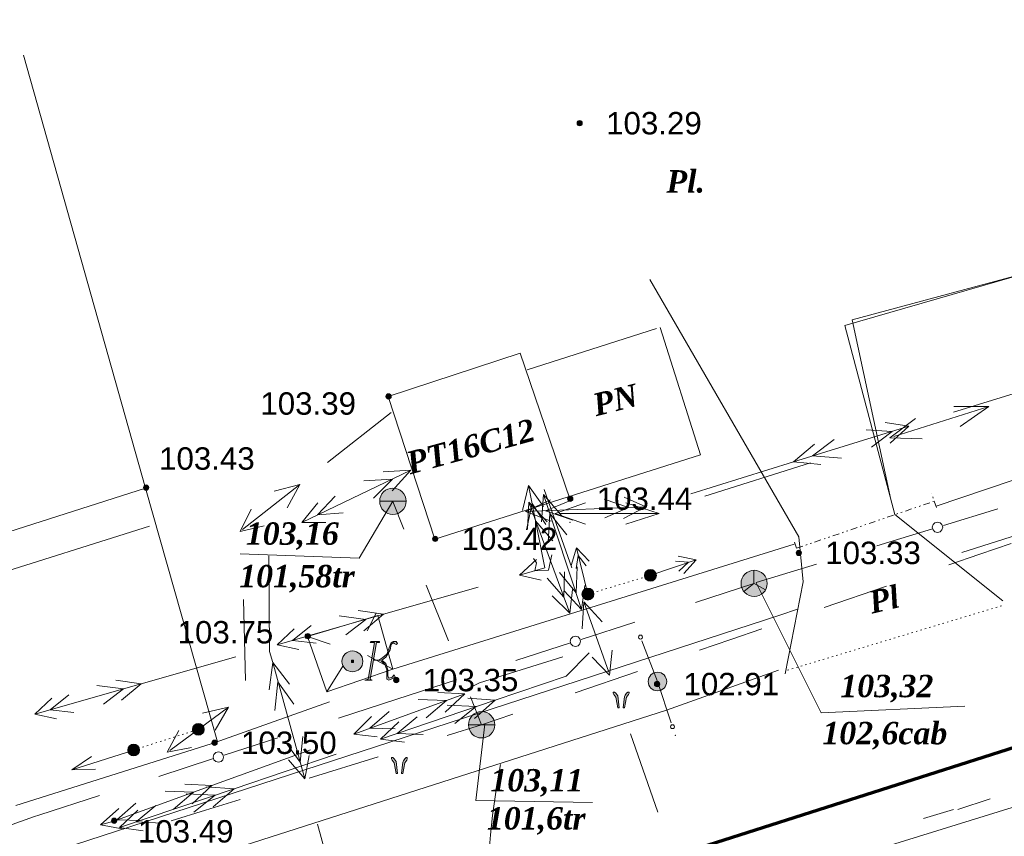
# Model space of a CAD drawing. Header units: millimetres. Extents: x 9396 to 25236, y 15106 to 31102.
# Tile 253 of 256: x 11764 to 11838, y 17010 to 17072. Entities that reach past the tile are written whole.
import ezdxf
from ezdxf.enums import TextEntityAlignment as Align

# ---------------------------------------------------------------- set-up
doc = ezdxf.new("R2010")
doc.units = ezdxf.units.MM
for name, pattern in [('DIVIDE', [1.25, 0.5, -0.25, 0, -0.25, 0, -0.25]), ('DOT', [0.25, 0, -0.25]), ('HIDDEN', [0.375, 0.25, -0.125])]:
    doc.linetypes.add(name, pattern=pattern)
for name, color, linetype, lineweight, true_color in [('1001010', 7, 'Continuous', 9, 0x000000), ('10010110', 7, 'Continuous', 20, 0xa25100), ('1060000', 7, 'Continuous', 9, 0x000000), ('1070000', 7, 'DOT', 9, 0x000000), ('2030012', 7, 'Continuous', 9, 0x000000), ('2030021', 7, 'Continuous', 9, 0x000000), ('2030023', 7, 'Continuous', 9, 0x000000), ('21100200', 7, 'HIDDEN', 0, 0x800080), ('3000105', 7, 'DIVIDE', 9, 0x000000), ('3000113', 7, 'Continuous', 9, 0x000000), ('4000340', 7, 'HIDDEN', 9, 0x000000), ('5010210', 7, 'Continuous', 20, 0x008000), ('5010410', 7, 'Continuous', 9, 0x000000), ('5010420', 7, 'Continuous', 9, 0x000000), ('6011120', 9, 'Continuous', 9, 0x808080), ('6011210', 1, 'Continuous', 9, 0xff0000), ('6011300', 1, 'Continuous', 20, 0xff0000), ('6011400', 7, 'Continuous', 9, 0xc0c0c0), ('9010110', 7, 'Continuous', 9, 0x000000), ('9010120', 7, 'Continuous', 20, 0x000000), ('9010200', 7, 'Continuous', 9, 0x000000)]:
    doc.layers.add(name, color=color, linetype=linetype, lineweight=lineweight, true_color=true_color)
doc.layers.add('Канализация', color=1, linetype='Continuous', lineweight=70)
doc.styles.add('12', font='timesbi.ttf', dxfattribs={"height": 0.001693})
doc.styles.add('13', font='timesbi.ttf', dxfattribs={"height": 0.001693})
doc.styles.add('14', font='timesbi.ttf', dxfattribs={"height": 0.001693})
doc.styles.add('2', font='timesbi.ttf', dxfattribs={"height": 0.001693})
doc.styles.add('9', font='timesbi.ttf', dxfattribs={"height": 0.001693})
doc.styles.add('F2', font='arial.ttf', dxfattribs={"height": 0.001693})

# ---------------------------------------------------------------- blocks, each defined once
blk = doc.blocks.new('SYMBOL5010420')
at = {"true_color": 0xffffff}
h = blk.add_hatch(color=7, dxfattribs=at)
edge = h.paths.add_edge_path()
edge.add_arc((0, 0), 0.5, 0, 360)
at = {"color": 18, "linetype": 'Continuous', "lineweight": 9, "true_color": 0x000000, "flags": 128}
blk.add_lwpolyline([(-0.5, 0), (0.5, 0)], dxfattribs=at)
at = {"color": 18, "linetype": 'Continuous', "lineweight": 9, "true_color": 0x000000}
blk.add_circle((0, 0), 0.5, dxfattribs=at)
blk = doc.blocks.new('SYMBOL2030021')
at = {"true_color": 0xffffff}
h = blk.add_hatch(color=7, dxfattribs=at)
edge = h.paths.add_edge_path()
edge.add_arc((0, 0), 0.225, 0, 360)
at = {"true_color": 0x000000}
h = blk.add_hatch(color=18, dxfattribs=at)
edge = h.paths.add_edge_path()
edge.add_arc((0, 0), 0.05, 0, 360)
at = {"color": 18, "linetype": 'Continuous', "lineweight": 0, "true_color": 0x000000}
for radius in [0.225, 0.05]:
    blk.add_circle((0, 0), radius, dxfattribs=at)
blk = doc.blocks.new('SYMBOL9010200')
at = {"true_color": 0xffffff}
h = blk.add_hatch(color=7, dxfattribs=at)
edge = h.paths.add_edge_path()
edge.add_arc((0.01, 0), 0.495, 0, 360)
at = {"color": 18, "linetype": 'Continuous', "lineweight": 0, "true_color": 0x000000, "flags": 128}
for points in [[(0.0025, 0.007), (-0.007, 0.495)], [(0.0025, 0.0025), (-0.3845, -0.3005)], [(0.005, 0), (0.44, -0.238)]]:
    blk.add_lwpolyline(points, dxfattribs=at)
at = {"color": 18, "linetype": 'Continuous', "lineweight": 0, "true_color": 0x000000}
blk.add_circle((0.01, 0), 0.495, dxfattribs=at)
blk = doc.blocks.new('SYMBOL21100200')
at = {"true_color": 0x800080}
h = blk.add_hatch(color=216, dxfattribs=at)
edge = h.paths.add_edge_path()
edge.add_arc((0, 0), 0.1, 0, 360)
at = {"color": 216, "linetype": 'Continuous', "lineweight": 0, "true_color": 0x800080}
blk.add_circle((0, 0), 0.1, dxfattribs=at)
blk = doc.blocks.new('SYMBOL2030012')
at = {"true_color": 0xffffff}
h = blk.add_hatch(color=7, dxfattribs=at)
edge = h.paths.add_edge_path()
edge.add_arc((0, 0), 0.225, 0, 360)
at = {"true_color": 0x000000}
h = blk.add_hatch(color=18, dxfattribs=at)
edge = h.paths.add_edge_path()
edge.add_arc((0, 0), 0.05, 0, 360)
at = {"color": 18, "linetype": 'Continuous', "lineweight": 0, "true_color": 0x000000}
for radius in [0.225, 0.05]:
    blk.add_circle((0, 0), radius, dxfattribs=at)
blk = doc.blocks.new('SYMBOL5010410')
at = {"true_color": 0xffffff}
for points in [[(0.6715, 0.711), (0.8295, 0.711), (0.5925, -0.6715), (0.474, -0.711), (0.7505, -0.711), (0.6715, -0.6715), (0.9085, 0.711), (1.027, 0.711), (1.027, 0.7505), (0.711, 0.7505)], [(1, 0.05), (1.15, 0.15), (1.3035, 0.2765), (1.3825, 0.474), (1.4615, 0.711), (1.5405, 0.7505), (1.659, 0.7505), (1.6985, 0.6715), (1.659, 0.632), (1.58, 0.6715), (1.5405, 0.711), (1.4615, 0.632), (1.422, 0.4345), (1.264, 0.158), (1.106, 0.0395), (1.264, -0.079), (1.343, -0.316), (1.343, -0.553), (1.3825, -0.632), (1.501, -0.5925), (1.58, -0.5135), (1.6195, -0.5925), (1.4615, -0.6715), (1.3825, -0.711), (1.3035, -0.6715), (1.3035, -0.553), (1.3035, -0.316), (1.2245, -0.1185), (1.106, 0)], [(-0.0395, -0.0395), (0.0395, -0.0395), (0.0395, 0.0395), (-0.0395, 0.0395)]]:
    blk.add_hatch(color=7, dxfattribs=at).paths.add_polyline_path(points)
h = blk.add_hatch(color=7, dxfattribs=at)
edge = h.paths.add_edge_path()
edge.add_arc((0, 0), 0.395, 0, 360)
at = {"color": 18, "linetype": 'Continuous', "lineweight": 0, "true_color": 0x000000, "flags": 128}
for points in [[(0.6715, 0.711), (0.8295, 0.711), (0.5925, -0.6715), (0.474, -0.711), (0.7505, -0.711), (0.6715, -0.6715), (0.9085, 0.711), (1.027, 0.711), (1.027, 0.7505), (0.711, 0.7505), (0.6715, 0.711)], [(1, 0.05), (1, 0.05), (1.15, 0.15), (1.3035, 0.2765), (1.3825, 0.474), (1.4615, 0.711), (1.5405, 0.7505), (1.659, 0.7505), (1.6985, 0.6715), (1.659, 0.632), (1.58, 0.6715), (1.5405, 0.711), (1.4615, 0.632), (1.422, 0.4345), (1.264, 0.158), (1.106, 0.0395), (1.264, -0.079), (1.343, -0.316), (1.343, -0.553), (1.3825, -0.632), (1.501, -0.5925), (1.58, -0.5135), (1.6195, -0.5925), (1.4615, -0.6715), (1.3825, -0.711), (1.3035, -0.6715), (1.3035, -0.553), (1.3035, -0.316), (1.2245, -0.1185), (1.106, 0), (1, 0.05)], [(-0.0395, -0.0395), (0.0395, -0.0395), (0.0395, 0.0395), (-0.0395, 0.0395)]]:
    blk.add_lwpolyline(points, close=True, dxfattribs=at)
blk.add_lwpolyline([(1, 0.05), (0.8, 0.05)], dxfattribs=at)
at = {"color": 3, "linetype": 'Continuous', "lineweight": 0, "true_color": 0x00ea00}
blk.add_circle((0, 0), 0.395, dxfattribs=at)
blk = doc.blocks.new('SYMBOL2030023')
at = {"true_color": 0xffffff}
h = blk.add_hatch(color=7, dxfattribs=at)
edge = h.paths.add_edge_path()
edge.add_arc((0, 0), 0.35, 0, 360)
at = {"color": 18, "linetype": 'Continuous', "lineweight": 0, "true_color": 0x000000}
blk.add_circle((0, 0), 0.35, dxfattribs=at)
blk = doc.blocks.new('SYMBOL4000340')
at = {"true_color": 0x000000}
for points in [[(-0.075, 0), (-0.125, 0.45), (-0.2, 0.55), (-0.25, 0.6), (-0.3, 0.6), (-0.3, 0.55), (-0.275, 0.5), (-0.2, 0.4), (-0.125, 0)], [(0.075, 0), (0.125, 0.425), (0.15, 0.475), (0.2, 0.55), (0.25, 0.6), (0.3, 0.6), (0.3, 0.55), (0.275, 0.5), (0.2, 0.4), (0.125, 0)]]:
    blk.add_hatch(color=18, dxfattribs=at).paths.add_polyline_path(points)
at = {"color": 18, "linetype": 'Continuous', "lineweight": 0, "true_color": 0x000000, "flags": 128}
for points in [[(-0.075, 0), (-0.125, 0.45), (-0.2, 0.55), (-0.25, 0.6), (-0.3, 0.6), (-0.3, 0.55), (-0.275, 0.5), (-0.2, 0.4), (-0.125, 0), (-0.075, 0)], [(0.075, 0), (0.125, 0.425), (0.15, 0.475), (0.2, 0.55), (0.25, 0.6), (0.3, 0.6), (0.3, 0.55), (0.275, 0.5), (0.2, 0.4), (0.125, 0), (0.075, 0)]]:
    blk.add_lwpolyline(points, close=True, dxfattribs=at)

msp = doc.modelspace()

# ---------------------------------------------------------------- linework, layer by layer
at = {"layer": '1001010', "color": 253}
for p, q in [((11764.074, 17068.995, 134.543), (11773.316, 17036.266, 134.543)), ((11811.968, 17048.321, 145.739), (11802.175, 17045.213, 150.485)), ((11801.65, 17046.46, 150.516), (11791.656, 17043.192, 148.117)), ((11805.405, 17035.438, 174.72), (11801.65, 17046.46, 150.516))]:
    msp.add_line(p, q, dxfattribs=at)
for points in [[(11773.316, 17036.266, 134.543), (11744.726, 17027.124, 200.078), (11734.703, 17060.327, 194.327)], [(11791.656, 17043.192, 148.117), (11795.185, 17032.399, 176.828), (11815.29, 17038.78, 167.884), (11812.235, 17048.406, 145.739)]]:
    msp.add_polyline3d(points, dxfattribs=at)
at = {"layer": '10010110'}
msp.add_polyline3d([(11802.522, 17000.595, 160.774), (11801.924, 17001.224, 160.906), (11801.402, 17001.842, 161.434), (11800.949, 17002.452, 162.319), (11800.56, 17003.06, 163.522), (11800.231, 17003.67, 165.004), (11799.957, 17004.287, 166.726), (11799.733, 17004.914, 168.65), (11799.553, 17005.557, 170.736), (11799.415, 17006.227, 172.941), (11799.324, 17006.962, 175.195), (11799.286, 17007.81, 177.423), (11799.309, 17008.817, 179.549), (11799.4, 17010.028, 181.499), (11799.565, 17011.491, 183.197), (11799.812, 17013.25, 184.568), (11800.147, 17015.353, 185.537)], dxfattribs=at)
at = {"layer": '1060000', "color": 253}
for p, q in [((11790.754, 17026.811, 180.589), (11790.084, 17025.452, 187.987)), ((11785.561, 17025.039, 191.771), (11787.284, 17024.456, 190.785)), ((11877.206, 17023.972, 154.627), (11822.645, 17007.095, 151.757)), ((11792.023, 17022.563, 193.633), (11790.094, 17023.598, 191.076)), ((11787.036, 17020.861, 191.771), (11788.243, 17022.792, 191.534))]:
    msp.add_line(p, q, dxfattribs=at)
for points in [[(11838.155, 17027.736, 166.791), (11829.991, 17034.252, 169.653), (11826.212, 17048.56, 172.552), (11846.966, 17054.546, 173.974)], [(11829.686, 17035.408, 169.888), (11826.756, 17048.996, 173.327), (11846.797, 17054.378, 151.954)], [(11821.677, 17022.213, 190.368), (11823.043, 17029.166, 181.208), (11822.733, 17032.574, 173.488), (11811.45, 17052.046, 139.32)], [(11872.056, 17047.524, 184.349), (11873.503, 17043.586, 184.349), (11835.052, 17031.4, 184.349)], [(11792.021, 17035.261, 174.262), (11789.47, 17030.959, 167.651), (11780.479, 17031.298, 167.651)], [(11763.169, 17012.855, 176.084), (11758.504, 17026.765, 198.858), (11760.964, 17029.394, 198.858), (11773.602, 17033.38, 198.858)], [(11819.491, 17029.105, 155.482), (11824.414, 17019.254, 175.959), (11835.271, 17019.763, 175.959)], [(11822.626, 17027.104, 198.858), (11821.275, 17026.639, 198.858), (11764.611, 17008.19, 198.858)], [(11790.878, 17026.625, 180.589), (11785.561, 17025.039, 191.771), (11787.036, 17020.861, 191.771)], [(11787.036, 17020.861, 191.771), (11792.023, 17022.563, 193.633), (11790.878, 17026.625, 180.589)], [(11821.191, 17022.477, 157.252), (11812.71, 17019.466, 160.818), (11735.193, 16994.626, 191.591), (11732.87, 16995.587, 192.603)], [(11798.969, 17018.406, 170.594), (11798.291, 17012.638, 196.496), (11807.112, 17012.469, 196.496)]]:
    msp.add_polyline3d(points, dxfattribs=at)
at = {"layer": '1070000', "color": 253}
for p, q in [((11806.772, 17028.244, 184.349), (11811.501, 17029.658, 183.59)), ((11821.87, 17022.477, 136.401), (11838.155, 17027.396, 149.344)), ((11772.417, 17016.447, 200.132), (11777.306, 17018.01, 200.132))]:
    msp.add_line(p, q, dxfattribs=at)
at = {"layer": '3000105', "color": 253}
for p, q in [((11833.126, 17034.795, 173.531), (11832.77, 17035.836, 173.531)), ((11822.547, 17031.707, 172.994), (11832.964, 17035.268, 174.069)), ((11822.385, 17032.18, 173.531), (11822.741, 17031.139, 173.531))]:
    msp.add_line(p, q, dxfattribs=at)
at = {"layer": '3000113', "color": 253}
for p, q in [((11822.373, 17032.011, 174.271), (11792.023, 17022.563, 193.633)), ((11778.504, 17016.991, 199.132), (11787.223, 17020.088, 192.683))]:
    msp.add_line(p, q, dxfattribs=at)
for points in [[(11833.099, 17034.885, 136.401), (11871.771, 17047.946, 140.312), (11860.915, 17079.155, 172.991)], [(11763.508, 17012.243, 199.543), (11778.75, 17017.079, 198.95), (11773.316, 17036.266, 134.543)]]:
    msp.add_polyline3d(points, dxfattribs=at)
at = {"layer": '5010210'}
for p, q in [((11792.021, 17035.257, 182.073), (11792.861, 17033.147, 182.073)), ((11838.771, 17032.057, 183.149), (11836.421, 17031.257, 183.149)), ((11836.421, 17031.257, 183.149), (11834.061, 17030.447, 183.149)), ((11796.221, 17024.697, 182.073), (11794.541, 17028.927, 182.073)), ((11824.641, 17027.227, 183.149), (11829.351, 17028.837, 183.149)), ((11819.931, 17025.617, 183.149), (11817.581, 17024.807, 183.149)), ((11817.581, 17024.807, 183.149), (11815.221, 17023.997, 183.149)), ((11805.801, 17020.777, 183.149), (11810.511, 17022.387, 183.149)), ((11797.891, 17020.477, 182.073), (11798.731, 17018.357, 182.073)), ((11801.091, 17019.167, 183.149), (11798.731, 17018.357, 183.149)), ((11796.121, 17017.557, 186.234), (11798.731, 17018.357, 186.234)), ((11790.901, 17015.937, 186.234), (11785.681, 17014.317, 186.234)), ((11777.851, 17011.897, 186.234), (11780.461, 17012.707, 186.234)), ((11837.201, 17012.757, 181.364), (11834.751, 17011.957, 181.364)), ((11775.241, 17011.087, 186.234), (11777.851, 17011.897, 186.234)), ((11834.411, 17011.957, 151.67), (11832.141, 17011.257, 151.67))]:
    msp.add_line(p, q, dxfattribs=at)
at = {"layer": '6011120'}
for p, q in [((11806.772, 17028.244, 142.521), (11805.899, 17031.737, 142.521)), ((11811.538, 17029.677, 158.724), (11814.946, 17030.838, 158.724))]:
    msp.add_line(p, q, dxfattribs=at)
for points in [[(11805.511, 17030.403, 142.521), (11805.899, 17031.737, 142.521), (11805.899, 17031.737, 142.521), (11806.869, 17030.743, 142.521)], [(11805.875, 17030.185, 142.521), (11806.045, 17031.155, 142.521), (11806.045, 17031.155, 142.521), (11806.651, 17030.379, 142.521)], [(11813.397, 17030.733, 158.724), (11814.378, 17030.644, 158.724), (11814.378, 17030.644, 158.724), (11813.655, 17029.976, 158.724)], [(11813.584, 17031.114, 158.724), (11814.946, 17030.838, 158.724), (11814.946, 17030.838, 158.724), (11814.036, 17029.788, 158.724)]]:
    msp.add_polyline3d(points, dxfattribs=at)
msp.add_point((11805.415, 17033.673, 142.521), dxfattribs=at)
at = {"layer": '6011210'}
msp.add_line((11772.417, 17016.447, 196.848), (11767.749, 17014.954, 196.848), dxfattribs=at)
msp.add_polyline3d([(11769.521, 17014.996, 196.848), (11767.749, 17014.954, 196.848), (11767.749, 17014.954, 196.848), (11769.216, 17015.948, 196.848)], dxfattribs=at)
at = {"layer": '6011300'}
for p, q in [((11834.421, 17041.997, 120.556), (11842.161, 17044.397, 120.556)), ((11822.311, 17038.237, 120.556), (11831.031, 17040.937, 120.556)), ((11822.311, 17038.237, 120.556), (11823.911, 17039.577, 120.556)), ((11814.561, 17035.837, 120.556), (11822.311, 17038.237, 120.556)), ((11822.311, 17038.237, 120.556), (11824.391, 17038.047, 120.556)), ((11793.371, 17037.607, 110.571), (11785.131, 17033.667, 110.571)), ((11793.371, 17037.607, 110.571), (11791.281, 17037.497, 110.571)), ((11793.371, 17037.607, 110.571), (11791.971, 17036.057, 110.571)), ((11802.271, 17036.457, 183.581), (11801.831, 17034.567, 183.581)), ((11802.271, 17036.457, 183.581), (11803.401, 17034.877, 183.581)), ((11802.051, 17034.487, 120.556), (11803.941, 17035.367, 120.556)), ((11802.291, 17035.187, 99.499), (11802.201, 17033.137, 99.499)), ((11802.291, 17035.187, 99.499), (11805.411, 17026.807, 99.499)), ((11802.291, 17035.187, 99.499), (11803.701, 17033.697, 99.499)), ((11803.421, 17035.787, 108.075), (11803.261, 17033.697, 108.075)), ((11803.421, 17035.787, 108.075), (11806.281, 17027.087, 108.075)), ((11803.421, 17035.787, 108.075), (11804.781, 17034.197, 108.075)), ((11802.051, 17034.487, 120.556), (11811.161, 17034.837, 120.556)), ((11802.051, 17034.487, 120.556), (11804.001, 17033.767, 120.556)), ((11798.461, 17028.767, 183.581), (11791.311, 17026.717, 183.581)), ((11791.311, 17026.717, 183.581), (11789.391, 17026.997, 183.581)), ((11791.311, 17026.717, 183.581), (11783.261, 17024.407, 183.581)), ((11791.311, 17026.717, 183.581), (11789.831, 17025.457, 183.581)), ((11780.131, 17023.507, 183.581), (11772.981, 17021.457, 183.581)), ((11782.931, 17023.067, 110.571), (11782.671, 17020.997, 110.571)), ((11782.931, 17023.067, 110.571), (11785.361, 17014.267, 110.571)), ((11782.931, 17023.067, 110.571), (11784.211, 17021.417, 110.571)), ((11772.981, 17021.457, 183.581), (11771.061, 17021.737, 183.581)), ((11772.981, 17021.457, 183.581), (11764.931, 17019.147, 183.581)), ((11772.981, 17021.457, 183.581), (11771.501, 17020.207, 183.581)), ((11797.471, 17020.697, 99.499), (11789.071, 17017.657, 99.499)), ((11799.761, 17020.217, 108.075), (11791.091, 17017.277, 108.075)), ((11797.471, 17020.697, 99.499), (11795.431, 17020.807, 99.499)), ((11797.471, 17020.697, 99.499), (11795.971, 17019.307, 99.499)), ((11799.761, 17020.217, 108.075), (11797.681, 17020.357, 108.075)), ((11799.761, 17020.217, 108.075), (11798.191, 17018.837, 108.075)), ((11785.801, 17016.467, 99.499), (11778.331, 17013.767, 99.499)), ((11787.721, 17016.137, 108.075), (11780.011, 17013.517, 108.075)), ((11780.011, 17013.517, 108.075), (11771.341, 17010.577, 108.075)), ((11778.331, 17013.767, 99.499), (11776.291, 17013.877, 99.499)), ((11778.331, 17013.767, 99.499), (11776.831, 17012.367, 99.499)), ((11780.011, 17013.517, 108.075), (11777.931, 17013.657, 108.075)), ((11780.011, 17013.517, 108.075), (11778.441, 17012.147, 108.075)), ((11786.311, 17010.837, 110.571), (11788.471, 17003.017, 110.571))]:
    msp.add_line(p, q, dxfattribs=at)
for points in [[(11829.241, 17041.227, 120.556), (11831.031, 17040.937, 120.556), (11829.621, 17039.667, 120.556)], [(11827.821, 17040.677, 120.556), (11829.771, 17040.547, 120.556), (11828.231, 17039.347, 120.556)], [(11823.761, 17038.687, 120.556), (11825.391, 17039.927, 120.556), (11823.761, 17038.687, 120.556), (11825.941, 17038.527, 120.556)], [(11791.991, 17036.947, 110.571), (11790.561, 17035.487, 110.571), (11791.991, 17036.947, 110.571), (11789.821, 17036.797, 110.571)], [(11802.271, 17036.457, 183.581), (11803.521, 17030.217, 183.581), (11801.591, 17029.667, 183.581)], [(11786.941, 17033.647, 110.571), (11785.131, 17033.667, 110.571), (11786.341, 17035.137, 110.571)], [(11788.271, 17034.397, 110.571), (11786.321, 17034.237, 110.571), (11787.661, 17035.657, 110.571)], [(11802.551, 17035.087, 183.581), (11803.581, 17033.497, 183.581), (11802.551, 17035.087, 183.581), (11802.131, 17033.107, 183.581)], [(11803.571, 17034.547, 120.556), (11805.461, 17035.317, 120.556), (11803.571, 17034.547, 120.556), (11805.621, 17033.827, 120.556)], [(11808.001, 17035.417, 120.556), (11809.851, 17034.787, 120.556), (11808.051, 17034.017, 120.556)], [(11809.511, 17035.567, 120.556), (11811.161, 17034.837, 120.556), (11809.471, 17033.967, 120.556)], [(11803.901, 17034.337, 108.075), (11805.171, 17032.717, 108.075), (11803.901, 17034.337, 108.075), (11803.771, 17032.157, 108.075)], [(11802.811, 17033.787, 99.499), (11804.121, 17032.267, 99.499), (11802.811, 17033.787, 99.499), (11802.751, 17031.647, 99.499)], [(11782.631, 17031.147, 110.571), (11782.701, 17023.897, 110.571), (11782.931, 17023.067, 110.571)], [(11803.241, 17029.307, 183.581), (11801.591, 17029.667, 183.581), (11802.891, 17030.867, 183.581)], [(11804.041, 17031.217, 183.581), (11803.801, 17030.047, 183.581), (11802.751, 17029.997, 183.581), (11802.891, 17030.607, 183.581), (11802.661, 17030.937, 183.581)], [(11804.991, 17029.937, 99.499), (11804.961, 17028.017, 99.499), (11803.681, 17029.447, 99.499)], [(11805.961, 17030.307, 108.075), (11805.871, 17028.347, 108.075), (11804.631, 17029.867, 108.075)], [(11805.601, 17028.577, 99.499), (11805.411, 17026.807, 99.499), (11804.071, 17028.107, 99.499)], [(11806.531, 17028.887, 108.075), (11806.281, 17027.087, 108.075), (11804.981, 17028.487, 108.075)], [(11789.971, 17026.327, 183.581), (11788.461, 17025.167, 183.581), (11789.971, 17026.327, 183.581), (11787.961, 17026.587, 183.581)], [(11784.911, 17024.047, 183.581), (11783.261, 17024.407, 183.581), (11784.561, 17025.617, 183.581)], [(11786.221, 17024.527, 183.581), (11784.421, 17024.737, 183.581), (11785.841, 17025.877, 183.581)], [(11804.881, 17023.507, 99.499), (11798.581, 17021.537, 99.499), (11797.381, 17020.927, 99.499)], [(11806.871, 17023.797, 108.075), (11805.131, 17022.037, 108.075), (11799.761, 17020.217, 108.075)], [(11771.641, 17021.077, 183.581), (11770.131, 17019.917, 183.581), (11771.641, 17021.077, 183.581), (11769.631, 17021.327, 183.581)], [(11783.331, 17021.597, 110.571), (11784.521, 17019.927, 110.571), (11783.331, 17021.597, 110.571), (11783.101, 17019.427, 110.571)], [(11766.581, 17018.797, 183.581), (11764.931, 17019.147, 183.581), (11766.231, 17020.357, 183.581)], [(11767.901, 17019.277, 183.581), (11766.091, 17019.487, 183.581), (11767.511, 17020.617, 183.581)], [(11796.071, 17020.197, 99.499), (11794.541, 17018.887, 99.499), (11796.071, 17020.197, 99.499), (11793.931, 17020.267, 99.499)], [(11798.321, 17019.727, 108.075), (11796.711, 17018.447, 108.075), (11798.321, 17019.727, 108.075), (11796.131, 17019.837, 108.075)], [(11790.841, 17017.447, 99.499), (11789.071, 17017.657, 99.499), (11790.391, 17018.987, 99.499)], [(11792.201, 17018.047, 99.499), (11790.281, 17018.097, 99.499), (11791.731, 17019.357, 99.499)], [(11794.301, 17017.627, 108.075), (11792.341, 17017.707, 108.075), (11793.851, 17018.957, 108.075)], [(11792.891, 17017.047, 108.075), (11791.091, 17017.277, 108.075), (11792.471, 17018.587, 108.075)], [(11785.201, 17017.477, 110.571), (11785.011, 17015.537, 110.571), (11783.851, 17017.107, 110.571)], [(11785.701, 17016.037, 110.571), (11785.361, 17014.267, 110.571), (11784.131, 17015.707, 110.571)], [(11778.331, 17013.767, 99.499), (11770.911, 17011.077, 99.499), (11769.911, 17010.777, 99.499)], [(11776.931, 17013.257, 99.499), (11775.401, 17011.957, 99.499), (11776.931, 17013.257, 99.499), (11774.791, 17013.337, 99.499)], [(11778.571, 17013.027, 108.075), (11776.961, 17011.747, 108.075), (11778.571, 17013.027, 108.075), (11776.381, 17013.137, 108.075)], [(11771.661, 17010.467, 99.499), (11769.911, 17010.777, 99.499), (11771.301, 17012.027, 99.499)], [(11773.061, 17011.107, 99.499), (11771.141, 17011.157, 99.499), (11772.581, 17012.427, 99.499)], [(11774.551, 17010.927, 108.075), (11772.601, 17011.007, 108.075), (11774.101, 17012.257, 108.075)], [(11773.141, 17010.347, 108.075), (11771.341, 17010.577, 108.075), (11772.721, 17011.897, 108.075)]]:
    msp.add_polyline3d(points, dxfattribs=at)
at = {"layer": '6011400'}
for p, q in [((11787.081, 17038.197, 197.355), (11791.881, 17041.987, 197.355)), ((11829.901, 17040.157, 119.22), (11837.091, 17042.427, 119.22)), ((11815.611, 17035.637, 119.22), (11823.601, 17038.167, 119.22)), ((11780.651, 17033.127, 197.355), (11784.971, 17036.537, 197.355)), ((11805.551, 17030.237, 192.016), (11803.471, 17036.157, 192.016)), ((11804.601, 17034.337, 119.22), (11812.151, 17034.327, 119.22)), ((11780.871, 17021.707, 197.355), (11780.731, 17027.827, 197.355)), ((11808.341, 17022.327, 192.016), (11806.461, 17027.647, 192.016)), ((11775.151, 17016.417, 197.355), (11779.581, 17019.687, 197.355)), ((11812.061, 17011.747, 192.016), (11809.981, 17017.667, 192.016))]:
    msp.add_line(p, q, dxfattribs=at)
for points in [[(11834.451, 17042.437, 119.22), (11837.091, 17042.427, 119.22), (11834.931, 17040.907, 119.22)], [(11829.601, 17040.057, 119.22), (11831.551, 17041.517, 119.22), (11829.601, 17040.057, 119.22), (11832.041, 17039.997, 119.22)], [(11783.031, 17036.027, 197.355), (11784.971, 17036.537, 197.355), (11784.031, 17034.777, 197.355)], [(11804.291, 17034.337, 119.22), (11806.591, 17035.137, 119.22), (11804.291, 17034.337, 119.22), (11806.591, 17033.537, 119.22)], [(11809.631, 17035.137, 119.22), (11812.151, 17034.327, 119.22), (11809.631, 17033.537, 119.22)], [(11780.471, 17032.987, 197.355), (11781.291, 17034.657, 197.355), (11780.471, 17032.987, 197.355), (11782.281, 17033.397, 197.355)], [(11806.331, 17025.607, 192.016), (11806.461, 17027.647, 192.016), (11807.841, 17026.137, 192.016)], [(11808.411, 17022.107, 192.016), (11807.091, 17023.467, 192.016), (11808.411, 17022.107, 192.016), (11808.601, 17023.997, 192.016)], [(11777.631, 17019.247, 197.355), (11779.581, 17019.687, 197.355), (11778.581, 17017.957, 197.355)], [(11774.961, 17016.287, 197.355), (11775.841, 17017.927, 197.355), (11774.961, 17016.287, 197.355), (11776.791, 17016.637, 197.355)]]:
    msp.add_polyline3d(points, dxfattribs=at)
at = {"layer": '9010110', "color": 253}
for q in [(11810.856, 17024.713, 142.568), (11813.075, 17018.498, 142.568)]:
    msp.add_line((11812.031, 17021.629, 142.568), q, dxfattribs=at)
for points in [[(11810.9, 17024.993, 142.568), (11810.879, 17025.068, 142.568), (11810.825, 17025.123, 142.568), (11810.75, 17025.143, 142.568), (11810.675, 17025.123, 142.568), (11810.62, 17025.068, 142.568), (11810.6, 17024.993, 142.568), (11810.62, 17024.918, 142.568), (11810.675, 17024.863, 142.568), (11810.75, 17024.843, 142.568), (11810.825, 17024.863, 142.568), (11810.879, 17024.918, 142.568), (11810.9, 17024.993, 142.568)], [(11813.32, 17018.213, 142.568), (11813.299, 17018.288, 142.568), (11813.245, 17018.343, 142.568), (11813.17, 17018.363, 142.568), (11813.095, 17018.343, 142.568), (11813.04, 17018.288, 142.568), (11813.02, 17018.213, 142.568), (11813.04, 17018.138, 142.568), (11813.095, 17018.084, 142.568), (11813.17, 17018.063, 142.568), (11813.245, 17018.084, 142.568), (11813.299, 17018.138, 142.568), (11813.32, 17018.213, 142.568)]]:
    msp.add_polyline3d(points, close=True, dxfattribs=at)
at = {"layer": '9010110'}
msp.add_point((11813.388, 17017.558, 142.568), dxfattribs=at)
at = {"layer": '9010120', "color": 253}
for p, q in [((11833.661, 17033.437, 127.569), (11837.781, 17034.697, 127.569)), ((11828.631, 17031.897, 127.569), (11832.841, 17033.187, 127.569)), ((11824.061, 17030.507, 127.569), (11819.491, 17029.107, 127.569)), ((11819.321, 17029.047, 175.223), (11814.911, 17027.617, 175.223)), ((11806.271, 17024.817, 175.223), (11810.321, 17026.127, 175.223)), ((11801.321, 17023.217, 175.223), (11805.461, 17024.557, 175.223)), ((11796.821, 17021.757, 175.223), (11792.321, 17020.297, 175.223)), ((11792.321, 17020.297, 175.223), (11787.911, 17018.867, 175.223)), ((11779.271, 17016.067, 175.223), (11783.321, 17017.377, 175.223)), ((11774.321, 17014.457, 175.223), (11778.461, 17015.797, 175.223)), ((11769.821, 17012.997, 175.223), (11765.321, 17011.537, 175.223))]:
    msp.add_line(p, q, dxfattribs=at)
for points in [[(11833.201, 17032.907, 127.569), (11833.401, 17032.957, 127.569), (11833.541, 17033.107, 127.569), (11833.601, 17033.297, 127.569), (11833.541, 17033.497, 127.569), (11833.401, 17033.637, 127.569), (11833.201, 17033.687, 127.569), (11833.011, 17033.637, 127.569), (11832.871, 17033.497, 127.569), (11832.811, 17033.297, 127.569), (11832.871, 17033.107, 127.569), (11833.011, 17032.957, 127.569), (11833.201, 17032.907, 127.569)], [(11805.821, 17024.287, 175.223), (11806.021, 17024.337, 175.223), (11806.161, 17024.477, 175.223), (11806.211, 17024.677, 175.223), (11806.161, 17024.867, 175.223), (11806.021, 17025.007, 175.223), (11805.821, 17025.057, 175.223), (11805.631, 17025.007, 175.223), (11805.491, 17024.867, 175.223), (11805.431, 17024.677, 175.223), (11805.491, 17024.477, 175.223), (11805.631, 17024.337, 175.223), (11805.821, 17024.287, 175.223)], [(11778.821, 17015.527, 175.223), (11779.021, 17015.577, 175.223), (11779.161, 17015.717, 175.223), (11779.211, 17015.917, 175.223), (11779.161, 17016.107, 175.223), (11779.021, 17016.257, 175.223), (11778.821, 17016.307, 175.223), (11778.631, 17016.257, 175.223), (11778.491, 17016.107, 175.223), (11778.431, 17015.917, 175.223), (11778.491, 17015.717, 175.223), (11778.631, 17015.577, 175.223), (11778.821, 17015.527, 175.223)]]:
    msp.add_polyline3d(points, close=True, dxfattribs=at)
msp.add_polyline3d([(11765.321, 17011.537, 175.223), (11764.851, 17011.387, 175.223), (11760.951, 17010.017, 175.223)], dxfattribs=at)
at = {"layer": 'Канализация', "elevation": 52.999}
msp.add_lwpolyline([(12228.426, 17139.821), (12021.437, 17074.811), (11795.933, 17002.903), (11329.521, 16854.74), (11115.674, 16787.38), (10954.569, 16736.615), (10592.244, 16620.205), (10486.131, 16586.848), (10372.911, 16549.13), (10338.974, 16538.589), (10329.346, 16531.156), (10310.185, 16524.963), (10297.321, 16526.918), (10197.761, 16494.352), (10167.878, 16483.301), (10086.557, 16408.901), (10007.546, 16330.701)], dxfattribs=at)

# ---------------------------------------------------------------- block references
at = {"layer": '2030012', "color": 253, "xscale": 2, "yscale": 2, "zscale": 2}
for p in [(11811.501, 17029.658, 183.59), (11806.772, 17028.244, 184.349), (11772.417, 17016.447, 200.132)]:
    msp.add_blockref('SYMBOL2030012', p, dxfattribs=at)
at = {"layer": '2030021', "color": 253, "xscale": 2, "yscale": 2, "zscale": 2}
for p in [(11777.306, 17018.01, 197.1), (11772.417, 17016.447, 197.059)]:
    msp.add_blockref('SYMBOL2030021', p, dxfattribs=at)
at = {"layer": '2030023', "color": 253, "xscale": 2, "yscale": 2, "zscale": 2}
msp.add_blockref('SYMBOL2030023', (11812.031, 17021.629, 142.568), dxfattribs=at)
at = {"layer": '21100200', "xscale": 2, "yscale": 2, "zscale": 2}
for p in [(11806.148, 17063.86, 206.58), (11791.698, 17043.197, 206.78), (11773.358, 17036.297, 206.86), (11805.438, 17035.457, 206.88), (11795.218, 17032.417, 206.84), (11822.718, 17031.357, 206.66), (11785.578, 17025.057, 207.5), (11792.278, 17021.737, 206.7), (11778.538, 17016.997, 207), (11770.938, 17011.097, 206.98)]:
    msp.add_blockref('SYMBOL21100200', p, dxfattribs=at)
at = {"layer": '21100200', "xscale": 1.999999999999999, "yscale": 1.999999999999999, "zscale": 1.999999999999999, "rotation": 8.325034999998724}
msp.add_blockref('SYMBOL21100200', (11811.998, 17021.437, 205.82), dxfattribs=at)
at = {"layer": '4000340', "color": 253, "xscale": 2, "yscale": 2, "zscale": 2}
for p in [(11809.283, 17019.636, 192.179), (11792.513, 17014.675, 200.813)]:
    msp.add_blockref('SYMBOL4000340', p, dxfattribs=at)
at = {"layer": '5010410', "color": 253, "xscale": 2, "yscale": 2, "zscale": 2}
msp.add_blockref('SYMBOL5010410', (11788.961, 17023.155, 147.492), dxfattribs=at)
at = {"layer": '5010420', "color": 253, "xscale": 2, "yscale": 2, "zscale": 2}
for p in [(11792.021, 17035.261, 167.651), (11798.733, 17018.36, 196.496)]:
    msp.add_blockref('SYMBOL5010420', p, dxfattribs=at)
at = {"layer": '9010200', "color": 253, "xscale": 2, "yscale": 2, "zscale": 2}
msp.add_blockref('SYMBOL9010200', (11819.323, 17029.05, 175.959), dxfattribs=at)

# ---------------------------------------------------------------- texts
at = {"layer": '1001010', "color": 253, "style": '9'}
for s, rotation, p in [('PN', 14.2, (11807.188, 17042.509, 160.058)), ('PT16C12', 15.3, (11793.093, 17038.103, 194.423))]:
    msp.add_text(s, height=1.693, rotation=rotation, dxfattribs=at).set_placement(p, align=Align.MIDDLE_LEFT)
at = {"layer": '1060000', "color": 253, "style": '2'}
msp.add_text('Pl.', height=1.693, dxfattribs=at).set_placement((11812.709, 17059.461, 161.482), align=Align.MIDDLE_LEFT)
at = {"layer": '1070000', "color": 253, "style": '2'}
msp.add_text('Pl', height=1.693, rotation=13.3, dxfattribs=at).set_placement((11828.052, 17027.577, 174.932), align=Align.MIDDLE_LEFT)
at = {"layer": '21100200', "color": 253, "style": 'F2'}
for s, p in [('103.29', (11808.148, 17063.86, 206.58)), ('103.39', (11781.998, 17042.657, 175.32)), ('103.43', (11774.338, 17038.497, 171.62)), ('103.44', (11807.438, 17035.457, 206.88)), ('103.42', (11797.218, 17032.417, 206.84)), ('103.33', (11824.718, 17031.357, 206.66)), ('103.75', (11775.738, 17025.357, 174.92)), ('103.35', (11794.278, 17021.737, 206.7)), ('102.91', (11813.998, 17021.437, 205.82)), ('103.50', (11780.538, 17016.997, 207)), ('103.49', (11772.738, 17010.297, 198.74))]:
    msp.add_text(s, height=1.693, dxfattribs=at).set_placement(p, align=Align.MIDDLE_LEFT)
at = {"layer": '5010420', "color": 253}
for s, style, p in [('103,16', '13', (11780.901, 17032.821, 174.931)), ('101,58tr', '14', (11780.401, 17029.601, 174.931)), ('103,11', '12', (11799.393, 17014.16, 174.936)), ('101,6tr', '13', (11799.133, 17011.28, 174.936))]:
    msp.add_text(s, height=1.693, dxfattribs=dict(at, style=style)).set_placement(p, align=Align.MIDDLE_LEFT)
at = {"layer": '9010200', "color": 253}
for s, style, p in [('103,32', '12', (11825.863, 17021.29, 174.919)), ('102,6cab', '13', (11824.503, 17017.73, 174.919))]:
    msp.add_text(s, height=1.693, dxfattribs=dict(at, style=style)).set_placement(p, align=Align.MIDDLE_LEFT)

doc.saveas('drawing.dxf')
